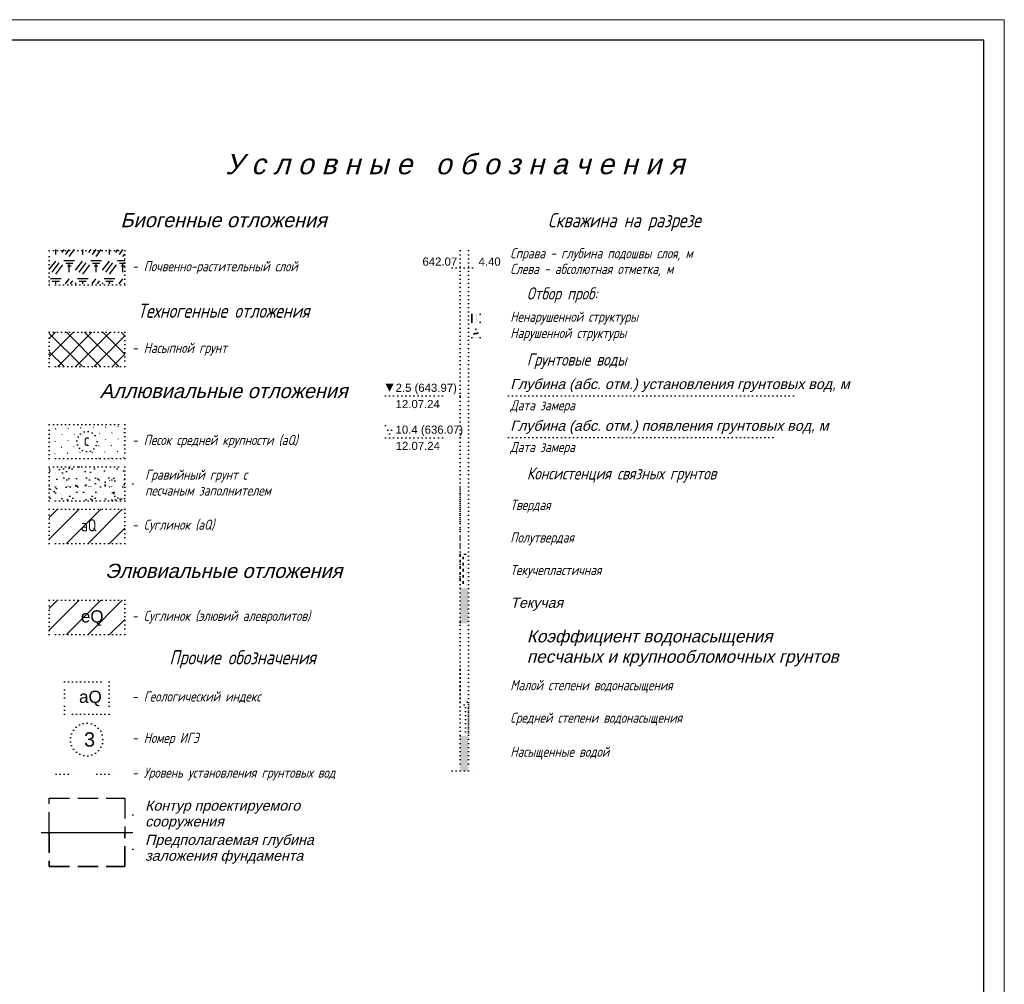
# Model space of a CAD drawing. Header units: millimetres. Extents: x -56135 to 1694203, y -446411 to -23139.
# Tile 69 of 256: x 426598 to 450817, y -122217 to -98505. Entities that reach past the tile are written whole.
import ezdxf

# ---------------------------------------------------------------- set-up
doc = ezdxf.new("R2010")
doc.units = ezdxf.units.MM
for name, pattern in [('CONTI', [1, 0, 1]), ('DASHED', [7, 5, -2, 0]), ('L2', [1, 0, 1])]:
    doc.linetypes.add(name, pattern=pattern)
for name, color, linetype in [('CUT_LRS', 7, 'CONTI'), ('CUT_TST', 7, 'CONTI'), ('ТОЛСТЫЕ_ОСНОВНЫЕ', 6, 'Continuous')]:
    doc.layers.add(name, color=color, linetype=linetype)
doc.layers.add('ТОНКИЕ', color=7, linetype='Continuous', lineweight=9)
doc.styles.get("Standard").update_dxf_attribs({"font": 'arial.ttf'})

# ---------------------------------------------------------------- blocks, each defined once
blk = doc.blocks.new('*U42')
at = {"layer": 'ТОЛСТЫЕ_ОСНОВНЫЕ', "color": 6}
blk.add_lwpolyline([(20, 5), (1256, 5), (1256, 589), (20, 589)], close=True, dxfattribs=at)
at = {"layer": 'ТОНКИЕ'}
blk.add_lwpolyline([(0, 0), (1261, 0), (1261, 594), (0, 594)], close=True, dxfattribs=at)
blk = doc.blocks.new('UZ_971')
at = {"layer": 'CUT_TST', "color": 0}
for p, q in [((0, 0), (1, 2)), ((2, 0), (0, 0)), ((1, 2), (0.4, 0)), ((1, 2), (0.7, 0)), ((1, 2), (2, 0)), ((1, 2), (1, 0)), ((1, 2), (1.3, 0)), ((1, 2), (1.6, 0))]:
    blk.add_line(p, q, dxfattribs=at)
blk = doc.blocks.new('A$C2B6B7B2D')
at = {"layer": 'CUT_TST', "color": 7}
blk.add_blockref('UZ_971', (0, 0), dxfattribs=at)
blk = doc.blocks.new('UZ_970')
at = {"layer": 'CUT_TST', "color": 0}
for p, q in [((0, 0), (0, 2)), ((0, 2), (2, 2)), ((0, 1.8), (2, 1.8)), ((0, 1.6), (2, 1.6)), ((0, 1.4), (2, 1.4)), ((0, 1.2), (2, 1.2)), ((0, 1), (2, 1)), ((0, 0.8), (2, 0.8)), ((0, 0.6), (2, 0.6)), ((0, 0.4), (2, 0.4)), ((0, 0.2), (2, 0.2)), ((2, 0), (0, 0)), ((2, 2), (2, 0))]:
    blk.add_line(p, q, dxfattribs=at)
blk = doc.blocks.new('A$C458D1F04')
at = {"layer": 'CUT_TST', "color": 7}
blk.add_blockref('UZ_970', (0, 0), dxfattribs=at)
blk = doc.blocks.new('A$C2F1267D6')
blk.add_lwpolyline([(0, 8.42), (18.55, 8.42), (18.55, 0), (0, 0)], close=True)
blk = doc.blocks.new('геология разряи 2-2')
h = blk.add_hatch()
h.set_pattern_fill('POCHVA', color=256, scale=22, style=0)
h.set_pattern_definition([(0, (231.058, -472.2755), (3.3, 4.4), [2.64, -3.96]), (0, (231.498, -472.9355), (3.3, 4.4), [1.76, -4.84]), (0, (231.938, -473.5955), (3.3, 4.4), [0.88, -5.72]), (90, (232.3778, -475.1355), (-3.3, 4.4), [2.2, -6.6]), (53.13, (233.918, -474.6515), (-6.6, 1e-05), [2.86, -2.64]), (53.13, (234.798, -475.1355), (-6.6, 1e-05), [2.86, -2.64]), (53.13, (235.678, -475.6195), (-6.6, 1e-05), [2.86, -2.64])])
h.paths.add_polyline_path([(713.9, -172.06), (695.35, -172.06), (695.35, -180.47), (713.9, -180.47)])
h = blk.add_hatch()
h.set_pattern_fill('NET', color=256, angle=45, style=0)
h.set_pattern_definition([(45, (385.4167, -411.712), (-2.245064, 2.245064), []), (135, (385.4167, -411.712), (-2.245064, -2.245064), [])])
h.paths.add_polyline_path([(713.9, -192.39), (695.35, -192.39), (695.35, -200.81), (713.9, -200.81)])
h = blk.add_hatch()
h.set_pattern_fill('PESOK_S', color=256, scale=30, style=0)
h.set_pattern_definition([(45, (231.0578, -481.5773), (-1.484924, 1.484924), [0.15, -2.1])])
h.paths.add_polyline_path([(713.9, -215.03), (695.35, -215.03), (695.35, -223.45), (713.9, -223.45)])
h.paths.add_polyline_path([(707.1, -219.26, -1), (702.14, -219.26, -1)], flags=16)
h.paths.add_polyline_path([(702.99, -220.88), (706.23, -220.88), (706.23, -217.64), (702.99, -217.64)], flags=8)
h = blk.add_hatch()
h.set_pattern_fill('AR-SAND', color=256, scale=0.07, style=0)
h.set_pattern_definition([(37.5, (231.0578, -468.0143), (-0.112002, 3.425893), [0, -2.70256, 0, -3.0226, 0, -2.88925]), (7.5, (231.058, -468.0143), (3.146663, 5.017776), [0, -1.45796, 0, -2.43586, 0, -0.93345]), (327.5, (228.871, -468.0143), (5.536947, 0.01006), [0, -0.889, 0, -3.2004, 0, -4.1783]), (317.5, (228.871, -468.0143), (5.344895, 1.560505), [0, -0.4445, 0, -2.09804, 0, -2.4003])])
h.paths.add_polyline_path([(713.9, -225.45), (695.35, -225.45), (695.35, -228.82), (695.41, -228.82), (695.92, -229.33), (695.92, -229.84), (695.41, -230.35), (695.35, -230.35), (695.35, -233.87), (713.9, -233.87)])
h.paths.add_polyline_path([(705.61, -228.82), (706.12, -229.33), (706.12, -229.84), (705.61, -230.35), (705.1, -230.35), (704.59, -229.84), (704.59, -229.33), (705.1, -228.82)], flags=16)
h.paths.add_polyline_path([(707.14, -226.78), (707.65, -226.27), (708.16, -226.27), (708.67, -226.78), (708.67, -227.29), (708.16, -227.8), (707.65, -227.8), (707.14, -227.29)], flags=16)
h.paths.add_polyline_path([(703.57, -227.29), (703.06, -227.8), (702.55, -227.8), (702.04, -227.29), (702.04, -226.78), (702.55, -226.27), (703.06, -226.27), (703.57, -226.78)], flags=16)
h.paths.add_polyline_path([(708.16, -231.37), (708.67, -231.88), (708.67, -232.39), (708.16, -232.9), (707.65, -232.9), (707.14, -232.39), (707.14, -231.88), (707.65, -231.37)], flags=16)
h.paths.add_polyline_path([(710.2, -228.82), (710.71, -228.82), (711.22, -229.33), (711.22, -229.84), (710.71, -230.35), (710.2, -230.35), (709.69, -229.84), (709.69, -229.33)], flags=16)
h.paths.add_polyline_path([(703.57, -231.88), (703.57, -232.39), (703.06, -232.9), (702.55, -232.9), (702.04, -232.39), (702.04, -231.88), (702.55, -231.37), (703.06, -231.37)], flags=16)
h.paths.add_polyline_path([(701.02, -229.84), (700.51, -230.35), (700, -230.35), (699.49, -229.84), (699.49, -229.33), (700, -228.82), (700.51, -228.82), (701.02, -229.33)], flags=16)
h.paths.add_polyline_path([(712.24, -226.78), (712.75, -226.27), (713.26, -226.27), (713.77, -226.78), (713.77, -227.29), (713.26, -227.8), (712.75, -227.8), (712.24, -227.29)], flags=16)
h.paths.add_polyline_path([(698.47, -227.29), (697.96, -227.8), (697.45, -227.8), (696.94, -227.29), (696.94, -226.78), (697.45, -226.27), (697.96, -226.27), (698.47, -226.78)], flags=16)
h.paths.add_polyline_path([(712.75, -231.37), (713.26, -231.37), (713.77, -231.88), (713.77, -232.39), (713.26, -232.9), (712.75, -232.9), (712.24, -232.39), (712.24, -231.88)], flags=16)
h.paths.add_polyline_path([(698.47, -232.39), (697.96, -232.9), (697.45, -232.9), (696.94, -232.39), (696.94, -231.88), (697.45, -231.37), (697.96, -231.37), (698.47, -231.88)], flags=16)
for points in [[(798.44, -255.32), (796.44, -255.32), (796.44, -263.92), (797.44, -263.92), (798.44, -263.92)], [(798.44, -291.62), (796.44, -291.62), (796.44, -300.21), (797.44, -300.21), (798.44, -300.21)]]:
    blk.add_hatch(color=256).paths.add_polyline_path(points)
at = {"layer": 'CUT_LRS', "linetype": 'Continuous'}
h = blk.add_hatch(dxfattribs=at)
h.set_pattern_fill('SUGL_D', color=256, scale=30, style=0)
h.set_pattern_definition([(45, (970.132, -528.524), (-2.65165, 2.65165), [])])
h.paths.add_polyline_path([(695.35, -235.87), (695.35, -244.29), (713.9, -244.29), (713.9, -235.87)])
h.paths.add_polyline_path([(702.17, -243.06), (707.53, -243.06), (707.53, -236.95), (702.17, -236.95)], flags=24)
h = blk.add_hatch(dxfattribs=at)
h.set_pattern_fill('SUGL_D', color=256, scale=30, style=0)
h.set_pattern_definition([(45, (970.132, -550.9215), (-2.65165, 2.65165), [])])
h.paths.add_polyline_path([(713.9, -258.27), (695.35, -258.27), (695.35, -266.69), (713.9, -266.69)])
h.paths.add_polyline_path([(702.37, -259.99), (707.32, -259.99), (707.32, -264.5), (702.37, -264.5)], flags=24)
at = {"color": 5}
for p, q in [((778.04, -208.04), (793.44, -208.04)), ((778.04, -215.33), (780.04, -215.33)), ((779.04, -217.33), (778.04, -215.33)), ((779.04, -217.33), (780.04, -215.33)), ((778.04, -218.33), (793.44, -218.33))]:
    blk.add_line(p, q, dxfattribs=at)
for p, q in [((696.94, -226.78), (697.45, -226.27)), ((696.94, -227.29), (696.94, -226.78)), ((697.45, -227.8), (696.94, -227.29)), ((697.45, -226.27), (697.96, -226.27)), ((698.47, -226.78), (697.96, -226.27)), ((697.96, -227.8), (698.47, -227.29)), ((698.47, -227.29), (698.47, -226.78)), ((702.04, -226.78), (702.55, -226.27)), ((702.04, -227.29), (702.04, -226.78)), ((702.55, -227.8), (702.04, -227.29)), ((702.55, -226.27), (703.06, -226.27)), ((703.57, -226.78), (703.06, -226.27)), ((703.06, -227.8), (703.57, -227.29)), ((703.57, -227.29), (703.57, -226.78)), ((707.14, -226.78), (707.65, -226.27)), ((707.14, -227.29), (707.14, -226.78)), ((707.65, -227.8), (707.14, -227.29)), ((707.65, -226.27), (708.16, -226.27)), ((708.67, -226.78), (708.16, -226.27)), ((708.16, -227.8), (708.67, -227.29)), ((708.67, -227.29), (708.67, -226.78)), ((712.24, -226.78), (712.75, -226.27)), ((712.24, -227.29), (712.24, -226.78)), ((712.75, -227.8), (712.24, -227.29)), ((712.75, -226.27), (713.26, -226.27)), ((713.77, -226.78), (713.26, -226.27)), ((713.26, -227.8), (713.77, -227.29)), ((713.77, -227.29), (713.77, -226.78)), ((695.35, -228.82), (695.41, -228.82)), ((695.92, -229.33), (695.41, -228.82)), ((695.41, -230.35), (695.92, -229.84)), ((695.92, -229.84), (695.92, -229.33)), ((697.45, -227.8), (697.96, -227.8)), ((699.49, -229.33), (700, -228.82)), ((699.49, -229.84), (699.49, -229.33)), ((700, -230.35), (699.49, -229.84)), ((700, -228.82), (700.51, -228.82)), ((701.02, -229.33), (700.51, -228.82)), ((700.51, -230.35), (701.02, -229.84)), ((701.02, -229.84), (701.02, -229.33)), ((702.55, -227.8), (703.06, -227.8)), ((704.59, -229.33), (705.1, -228.82)), ((704.59, -229.84), (704.59, -229.33)), ((705.1, -230.35), (704.59, -229.84)), ((705.1, -228.82), (705.61, -228.82)), ((706.12, -229.33), (705.61, -228.82)), ((705.61, -230.35), (706.12, -229.84)), ((706.12, -229.84), (706.12, -229.33)), ((707.65, -227.8), (708.16, -227.8)), ((709.69, -229.33), (710.2, -228.82)), ((709.69, -229.84), (709.69, -229.33)), ((710.2, -230.35), (709.69, -229.84)), ((710.2, -228.82), (710.71, -228.82)), ((711.22, -229.33), (710.71, -228.82)), ((710.71, -230.35), (711.22, -229.84)), ((711.22, -229.84), (711.22, -229.33)), ((712.75, -227.8), (713.26, -227.8)), ((695.35, -230.35), (695.41, -230.35)), ((696.94, -231.88), (697.45, -231.37)), ((696.94, -232.39), (696.94, -231.88)), ((697.45, -232.9), (696.94, -232.39)), ((697.45, -231.37), (697.96, -231.37)), ((698.47, -231.88), (697.96, -231.37)), ((697.96, -232.9), (698.47, -232.39)), ((698.47, -232.39), (698.47, -231.88)), ((700, -230.35), (700.51, -230.35)), ((702.04, -231.88), (702.55, -231.37)), ((702.04, -232.39), (702.04, -231.88)), ((702.55, -232.9), (702.04, -232.39)), ((702.55, -231.37), (703.06, -231.37)), ((703.57, -231.88), (703.06, -231.37)), ((703.06, -232.9), (703.57, -232.39)), ((703.57, -232.39), (703.57, -231.88)), ((705.1, -230.35), (705.61, -230.35)), ((707.14, -231.88), (707.65, -231.37)), ((707.14, -232.39), (707.14, -231.88)), ((707.65, -232.9), (707.14, -232.39)), ((707.65, -231.37), (708.16, -231.37)), ((708.67, -231.88), (708.16, -231.37)), ((708.16, -232.9), (708.67, -232.39)), ((708.67, -232.39), (708.67, -231.88)), ((710.2, -230.35), (710.71, -230.35)), ((712.24, -231.88), (712.75, -231.37)), ((712.24, -232.39), (712.24, -231.88)), ((712.75, -232.9), (712.24, -232.39)), ((712.75, -231.37), (713.26, -231.37)), ((713.77, -231.88), (713.26, -231.37)), ((713.26, -232.9), (713.77, -232.39)), ((713.77, -232.39), (713.77, -231.88)), ((697.45, -232.9), (697.96, -232.9)), ((702.55, -232.9), (703.06, -232.9)), ((707.65, -232.9), (708.16, -232.9)), ((712.75, -232.9), (713.26, -232.9)), ((798.1, -283.24), (796.44, -284.89)), ((797.1, -283.24), (796.44, -283.89)), ((798.44, -283.89), (796.44, -285.89)), ((798.44, -284.89), (796.44, -286.89)), ((798.44, -285.89), (796.44, -287.89)), ((798.44, -286.89), (796.44, -288.89)), ((798.44, -287.89), (796.44, -289.89)), ((798.44, -288.89), (796.44, -290.89)), ((798.44, -289.89), (796.72, -291.62)), ((798.44, -290.89), (797.72, -291.62))]:
    blk.add_line(p, q)
for points in [[(695.35, -172.33), (713.9, -172.33), (713.9, -180.75), (695.35, -180.75)], [(695.35, -192.39), (713.9, -192.39), (713.9, -200.81), (695.35, -200.81)], [(695.35, -225.45), (713.9, -225.45), (713.9, -233.87), (695.35, -233.87)], [(695.35, -235.87), (713.9, -235.87), (713.9, -244.29), (695.35, -244.29)], [(695.35, -258.27), (713.9, -258.27), (713.9, -266.69), (695.35, -266.69)], [(699.05, -282.3), (699.05, -278.3), (710.05, -278.3), (710.05, -286.3), (699.05, -286.3)]]:
    blk.add_lwpolyline(points, close=True)
for points in [[(796.44, -172.33), (796.44, -300.21)], [(796.44, -172.33), (798.44, -172.33)], [(798.44, -172.33), (798.44, -300.21)], [(794.43, -176.52), (798.44, -176.52)], [(798.44, -176.52), (800.46, -176.52)], [(796.44, -208.04), (798.44, -208.04)], [(808.3, -208.04), (879.9, -208.04)], [(796.44, -218.3), (798.44, -218.3)], [(808.3, -218.3), (874.95, -218.3)], [(715.91, -229.66), (717.18, -229.66)], [(796.44, -230.92), (798.44, -230.92)], [(796.44, -231.92), (798.44, -231.92)], [(796.44, -232.92), (798.44, -232.92)], [(796.44, -233.92), (798.44, -233.92)], [(796.44, -234.92), (798.44, -234.92)], [(796.44, -235.92), (798.44, -235.92)], [(796.44, -236.92), (798.44, -236.92)], [(796.44, -237.92), (798.44, -237.92)], [(796.44, -238.92), (798.44, -238.92)], [(796.44, -240.92), (798.44, -240.92)], [(796.44, -242.92), (798.44, -242.92)], [(796.44, -244.92), (798.44, -244.92)], [(796.44, -246.92), (798.44, -246.92)], [(796.44, -246.92), (798.44, -246.92)], [(796.44, -246.92), (798.44, -246.92)], [(796.44, -246.94), (798.44, -248.94)], [(797.52, -246.92), (798.44, -247.84)], [(797.72, -246.92), (798.44, -247.64)], [(797.92, -246.92), (798.44, -247.44)], [(796.44, -247.14), (798.44, -249.14)], [(796.44, -247.34), (798.44, -249.34)], [(796.44, -248.44), (798.44, -250.44)], [(796.44, -248.64), (798.44, -250.64)], [(796.44, -248.84), (798.44, -250.84)], [(796.44, -249.94), (798.44, -251.94)], [(796.44, -250.14), (798.44, -252.14)], [(796.44, -250.34), (798.44, -252.34)], [(796.44, -251.44), (798.44, -253.44)], [(796.44, -251.64), (798.44, -253.64)], [(796.44, -251.84), (798.44, -253.84)], [(796.44, -252.94), (798.44, -254.94)], [(796.44, -253.14), (798.44, -255.14)], [(796.44, -253.34), (798.42, -255.32)], [(796.44, -254.44), (797.32, -255.32)], [(796.44, -254.64), (797.12, -255.32)], [(796.44, -254.84), (796.92, -255.32)], [(796.44, -255.32), (798.44, -255.32)], [(796.44, -263.72), (798.44, -263.72)], [(796.44, -275.24), (798.44, -275.24)], [(796.44, -276.24), (798.44, -276.24)], [(796.44, -277.24), (798.44, -277.24)], [(796.44, -278.24), (798.44, -278.24)], [(796.44, -279.24), (798.44, -279.24)], [(796.44, -280.24), (798.44, -280.24)], [(796.44, -281.24), (798.44, -281.24)], [(796.44, -282.24), (798.44, -282.24)], [(796.44, -283.24), (798.44, -283.24)], [(796.44, -283.24), (798.38, -283.24)], [(796.44, -291.62), (798.44, -291.62)], [(794.44, -300.21), (800.44, -300.21)], [(715.91, -311.01), (717.18, -311.01)], [(715.91, -319.43), (717.18, -319.43)]]:
    blk.add_lwpolyline(points)
blk.add_lwpolyline([(779.04, -207.04, 0, 2, 0), (779.04, -205.04, 0, 2, 0)], format="xyseb", dxfattribs=at)
for points in [[(697.03, -301.03), (702.03, -301.03)], [(707.03, -301.03), (712.03, -301.03)]]:
    blk.add_lwpolyline(points, dxfattribs=at)
blk.add_circle((704.62, -219.26), 2.48)
at = {"layer": 'CUT_LRS', "linetype": 'DASHED'}
blk.add_lwpolyline([(695.35, -315.34), (695.35, -306.92), (713.9, -306.92), (713.9, -315.34)], dxfattribs=at)
at = {"layer": 'CUT_LRS', "linetype": 'Continuous'}
blk.add_lwpolyline([(693.35, -315.34), (715.9, -315.34)], dxfattribs=at)
at = {"layer": 'CUT_LRS', "linetype": 'DASHED', "lineweight": 35}
blk.add_lwpolyline([(695.35, -315.34), (695.35, -323.76), (713.9, -323.76), (713.9, -315.34)], dxfattribs=at)
at = {"layer": 'CUT_LRS', "linetype": 'L2'}
blk.add_circle((704.54, -292.49), 4, dxfattribs=at)
for name, p in [('A$C458D1F04', (799.31, -189.95)), ('A$C2B6B7B2D', (799.31, -193.67)), ('A$C2F1267D6', (695.35, -223.45))]:
    blk.add_blockref(name, p)
for s, p in [('642.07', (787.14, -176.02)), ('4.40', (800.94, -176.02))]:
    blk.add_text(s, height=2).set_placement(p)
at = {"color": 5}
for s, p in [('2.5 (643.97)', (780.54, -207.04)), ('12.07.24', (780.54, -211.04)), ('10.4 (636.07)', (780.54, -217.33)), ('12.07.24', (780.56, -221.33))]:
    blk.add_text(s, height=2, dxfattribs=at).set_placement(p)
for s, insert, char_height, width, attachment_point in [('{\\Q15;У с л о в н ы е   о б о з н а ч е н и я}', (795.08, -151.08), 5, 145.1696, 5), ('{\\Q15;Биогенные отложения}', (738.23, -164.84), 3.5, 86.0482, 5), ('{\\fGOST type A|b0|i0|c204|p2;\\Q15;Скважина на разрезе}', (836.79, -165.32), 3.5, 86.0482, 5), ('{\\fGOST type A|b0|i0|c204|p2;\\Q15;Справа - глубина подошвы слоя, м}', (808.74, -171.71), 2.5, 76.7426, 1), ('{\\Fcs_gost2304|c204;- \\fGOST type A|b0|i0|c204|p2;\\Q15;Почвенно-растительный слой}', (715.92, -174.91), 2.5, 76.7426, 1), ('{\\fGOST type A|b0|i0|c204|p2;\\Q15;Слева - абсолютная отметка, м}', (808.74, -175.57), 2.5, 76.7426, 1), ('{\\fGOST type A|b0|i0|c204|p2;\\H1.2x;\\Q15;Отбор проб:}', (812.82, -181.35), 2.5, 76.7426, 1), ('{\\fGOST type A|b0|i0|c204|p2;\\Q15;Техногенные отложения}', (738.23, -187.1), 3.5, 86.0482, 5), ('{\\fGOST type A|b0|i0|c204|p2;\\Q15;Ненарушенной структуры}', (808.74, -187.33), 2.5, 76.7426, 1), ('{\\fGOST type A|b0|i0|c204|p2;\\Q15;Нарушенной структуры}', (808.74, -191.33), 2.5, 76.7426, 1), ('{\\Fcs_gost2304|c204;- \\fGOST type A|b0|i0|c204|p2;\\Q15;Насыпной грунт}', (715.92, -194.98), 2.5, 76.7426, 1), ('{\\fGOST type A|b0|i0|c204|p2;\\H1.2x;\\Q15;Грунтовые воды}', (812.82, -197.61), 2.5, 76.7426, 1), ('{\\Q15;Аллювиальные отложения}', (738.23, -206.85), 3.5, 86.0482, 5), ('{\\Q15;Глубина (абс. отм.) установления грунтовых вод, м}', (808.74, -203.86), 2.5, 89.4884, 1), ('{\\fGOST type A|b0|i0|c204|p2;\\Q15;Дата замера}', (808.74, -209.09), 2.5, 76.7426, 1), ('{\\Q15;Глубина (абс. отм.) появления грунтовых вод, м}', (808.74, -214.12), 2.5, 89.4884, 1), ('{\\Fcs_gost2304|c204;- \\fGOST type A|b0|i0|c204|p2;\\Q15;Песок средней крупности (aQ)}', (715.92, -217.62), 2.5, 76.7426, 1), ('{\\fGOST type A|b0|i0|c204|p2;\\Q15;Дата замера}', (808.74, -219.35), 2.5, 76.7426, 1), ('{\\fGOST type A|b0|i0|c204|p2;\\Q15;Гравийный грунт с}', (718.92, -226.15), 2.5, 76.7426, 1), ('{\\fGOST type A|b0|i0|c204|p2;\\H1.2x;\\Q15;Консистенция связных грунтов}', (812.82, -225.59), 2.5, 76.7426, 1), ('{\\fGOST type A|b0|i0|c204|p2;\\Q15;песчаным заполнителем}', (718.92, -230.04), 2.5, 76.7426, 1), ('{\\fGOST type A|b0|i0|c204|p2;\\Q15;Твердая}', (808.74, -233.58), 2.5, 76.7426, 1), ('{\\fGOST type A|b0|i0|c0|p2;aQ}', (703.12, -238.35), 3, 10.9905, 1), ('{\\Fcs_gost2304|c204;- \\fGOST type A|b0|i0|c204|p2;\\Q15;Суглинок (aQ)}', (715.92, -238.45), 2.5, 76.7426, 1), ('{\\fGOST type A|b0|i0|c204|p2;\\Q15;Полутвердая}', (808.74, -241.58), 2.5, 76.7426, 1), ('{\\Q15;Элювиальные отложения}', (738.23, -251.07), 3.5, 86.0482, 5), ('{\\fGOST type A|b0|i0|c204|p2;\\Q15;Текучепластичная}', (808.74, -249.58), 2.5, 76.7426, 1), ('{\\Q15;Текучая}', (808.74, -257.63), 2.5, 76.7426, 1), ('еQ', (703.12, -260.74), 3, 10.9905, 1), ('{\\Fcs_gost2304|c204;- \\fGOST type A|b0|i0|c204|p2;\\Q15;Суглинок (элювий алевролитов)}', (715.92, -260.85), 2.5, 76.7426, 1), ('{\\H1.2x;\\Q15;Коэффициент водонасыщения \\Pпесчаных и крупнообломочных грунтов}', (812.82, -265.63), 2.5, 99.4837, 1), ('{\\fGOST type A|b0|i0|c204|p2;\\Q15;Прочие обозначения}', (742.89, -272.79), 3.5, 86.0482, 5), ('{\\fGOST type A|b0|i0|c204|p2;\\Q15;Малой степени водонасыщения}', (808.74, -277.9), 2.5, 76.7426, 1), ('аQ', (702.67, -280.5), 3, 10.9905, 1), ('{\\Fcs_gost2304|c204;- \\fGOST type A|b0|i0|c204|p2;\\Q15;Геологический индекс}', (715.92, -280.67), 2.5, 76.7426, 1), ('{\\fGOST type A|b0|i0|c204|p2;\\Q15;Средней степени водонасыщения}', (808.74, -285.9), 2.5, 76.7426, 1), ('3', (703.9, -290.74), 3.5, 10.9905, 1), ('{\\Fcs_gost2304|c204;- \\fGOST type A|b0|i0|c204|p2;\\Q15;Номер ИГЭ}', (715.92, -290.86), 2.5, 76.7426, 1), ('{\\fGOST type A|b0|i0|c204|p2;\\Q15;Насыщенные водой}', (808.74, -294.27), 2.5, 76.7426, 1), ('{\\Fcs_gost2304|c204;- \\fGOST type A|b0|i0|c204|p2;\\Q15;Уровень установления грунтовых вод}', (715.92, -299.4), 2.5, 76.7426, 1), ('{\\Q15;Контур проектируемого}', (718.92, -307.5), 2.5, 76.7426, 1), ('{\\Q15;сооружения}', (718.92, -311.39), 2.5, 76.7426, 1), ('{\\Q15;Предполагаемая глубина}', (718.92, -315.92), 2.5, 76.7426, 1), ('{\\Q15;заложения фундамента}', (718.92, -319.81), 2.5, 76.7426, 1)]:
    blk.add_mtext(s, dxfattribs=dict(insert=insert, char_height=char_height, width=width, attachment_point=attachment_point))
at = {"linetype": 'ByBlock', "insert": (704.52, -218.86), "char_height": 0.2, "width": 3.9187, "attachment_point": 5}
blk.add_mtext('{\\Fcs_gost2304|c204;\\H15x;с}', dxfattribs=at)

msp = doc.modelspace()

# ---------------------------------------------------------------- block references
at = {"xscale": 100, "yscale": 100, "zscale": 100}
msp.add_blockref('*U42', (324717.5, -157904.7), dxfattribs=at)
at = {"layer": 'CUT_LRS', "linetype": 'Continuous', "xscale": 100, "yscale": 100, "zscale": 100}
msp.add_blockref('геология разряи 2-2', (357791.3, -86949.1), dxfattribs=at)

doc.saveas('drawing.dxf')
